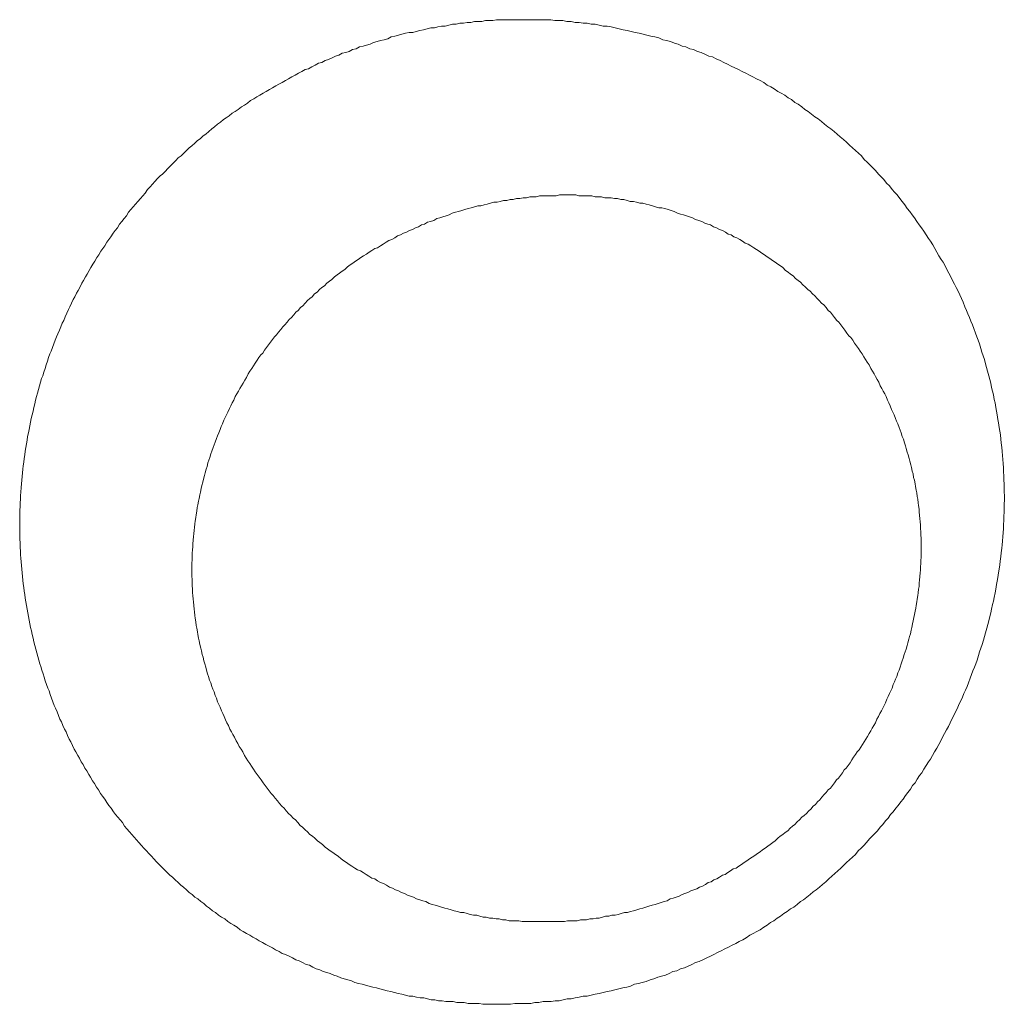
# Model space of a CAD drawing. Header units: millimetres. Extents: x -2274 to 12297, y -16157 to 26321.
# Tile 126 of 256: x -61.06 to -59.98, y -3942.49 to -3941.41. Entities that reach past the tile are written whole.
import ezdxf

# ---------------------------------------------------------------- set-up
doc = ezdxf.new("R2010")
doc.units = ezdxf.units.MM

msp = doc.modelspace()

# ---------------------------------------------------------------- linework, layer by layer
at = {"color": 253, "lineweight": 13}
for points in [[(-60.5456, -3942.491, 0), (-60.5496, -3942.491, 0), (-60.5537, -3942.491, 0), (-60.5578, -3942.49, 0), (-60.5618, -3942.49, 0), (-60.5659, -3942.49, 0), (-60.57, -3942.49, 0), (-60.5741, -3942.489, 0), (-60.5781, -3942.489, 0), (-60.5822, -3942.489, 0), (-60.5863, -3942.488, 0), (-60.5903, -3942.488, 0), (-60.5944, -3942.488, 0), (-60.5985, -3942.487, 0), (-60.6025, -3942.487, 0), (-60.6066, -3942.486, 0), (-60.6106, -3942.486, 0), (-60.6147, -3942.485, 0), (-60.6187, -3942.484, 0), (-60.6228, -3942.484, 0), (-60.6268, -3942.483, 0), (-60.6308, -3942.482, 0), (-60.6348, -3942.482, 0), (-60.6389, -3942.481, 0), (-60.6429, -3942.48, 0), (-60.6469, -3942.479, 0), (-60.6509, -3942.478, 0), (-60.6549, -3942.477, 0), (-60.6589, -3942.476, 0), (-60.6629, -3942.475, 0), (-60.6669, -3942.474, 0), (-60.6708, -3942.473, 0), (-60.6748, -3942.472, 0), (-60.6787, -3942.471, 0), (-60.6827, -3942.47, 0), (-60.6866, -3942.469, 0), (-60.6906, -3942.468, 0), (-60.6945, -3942.467, 0), (-60.6984, -3942.465, 0), (-60.7023, -3942.464, 0), (-60.7062, -3942.463, 0), (-60.7101, -3942.462, 0), (-60.714, -3942.46, 0), (-60.7178, -3942.459, 0), (-60.7217, -3942.457, 0), (-60.7255, -3942.456, 0), (-60.7294, -3942.455, 0), (-60.7332, -3942.453, 0), (-60.737, -3942.452, 0), (-60.7408, -3942.45, 0), (-60.7446, -3942.448, 0), (-60.7483, -3942.447, 0), (-60.7521, -3942.445, 0), (-60.7558, -3942.443, 0), (-60.7596, -3942.442, 0), (-60.7633, -3942.44, 0), (-60.767, -3942.438, 0), (-60.7707, -3942.436, 0), (-60.7744, -3942.435, 0), (-60.778, -3942.433, 0), (-60.7817, -3942.431, 0), (-60.7853, -3942.429, 0), (-60.7889, -3942.427, 0), (-60.7925, -3942.425, 0), (-60.7961, -3942.423, 0), (-60.7997, -3942.421, 0), (-60.8033, -3942.419, 0), (-60.8068, -3942.417, 0), (-60.8103, -3942.415, 0), (-60.8138, -3942.413, 0), (-60.8173, -3942.411, 0), (-60.8208, -3942.409, 0), (-60.8242, -3942.406, 0), (-60.8277, -3942.404, 0), (-60.8311, -3942.402, 0), (-60.8345, -3942.4, 0), (-60.8378, -3942.397, 0), (-60.8412, -3942.395, 0), (-60.8445, -3942.393, 0), (-60.8478, -3942.39, 0), (-60.8511, -3942.388, 0), (-60.8544, -3942.385, 0), (-60.8577, -3942.383, 0), (-60.8609, -3942.38, 0), (-60.8641, -3942.378, 0), (-60.8673, -3942.375, 0), (-60.8705, -3942.373, 0), (-60.8737, -3942.37, 0), (-60.8768, -3942.368, 0), (-60.8799, -3942.365, 0), (-60.883, -3942.362, 0), (-60.8861, -3942.36, 0), (-60.8891, -3942.357, 0), (-60.8921, -3942.354, 0), (-60.8952, -3942.351, 0), (-60.8981, -3942.349, 0), (-60.9011, -3942.346, 0), (-60.904, -3942.343, 0), (-60.907, -3942.34, 0), (-60.9098, -3942.337, 0), (-60.9127, -3942.334, 0), (-60.9156, -3942.331, 0), (-60.9184, -3942.328, 0), (-60.9212, -3942.325, 0), (-60.924, -3942.322, 0), (-60.9267, -3942.319, 0), (-60.9294, -3942.316, 0), (-60.9322, -3942.313, 0), (-60.9348, -3942.31, 0), (-60.9375, -3942.307, 0), (-60.9401, -3942.304, 0), (-60.9427, -3942.301, 0), (-60.9453, -3942.298, 0), (-60.9479, -3942.295, 0), (-60.9504, -3942.291, 0), (-60.9529, -3942.288, 0), (-60.9554, -3942.285, 0), (-60.9579, -3942.282, 0), (-60.9603, -3942.279, 0), (-60.9627, -3942.275, 0), (-60.9651, -3942.272, 0), (-60.9674, -3942.269, 0), (-60.9698, -3942.265, 0), (-60.9721, -3942.262, 0), (-60.9743, -3942.259, 0), (-60.9766, -3942.255, 0), (-60.9788, -3942.252, 0), (-60.981, -3942.248, 0), (-60.9832, -3942.245, 0), (-60.9853, -3942.241, 0), (-60.9874, -3942.238, 0), (-60.9895, -3942.234, 0), (-60.9916, -3942.231, 0), (-60.9936, -3942.227, 0), (-60.9956, -3942.224, 0), (-60.9976, -3942.22, 0), (-60.9995, -3942.217, 0), (-61.0014, -3942.213, 0), (-61.0033, -3942.21, 0), (-61.0052, -3942.206, 0), (-61.007, -3942.202, 0), (-61.0088, -3942.199, 0), (-61.0106, -3942.195, 0), (-61.0124, -3942.191, 0), (-61.0141, -3942.188, 0), (-61.0158, -3942.184, 0), (-61.0174, -3942.18, 0), (-61.0191, -3942.177, 0), (-61.0207, -3942.173, 0), (-61.0223, -3942.169, 0), (-61.0238, -3942.165, 0), (-61.0253, -3942.162, 0), (-61.0268, -3942.158, 0), (-61.0283, -3942.154, 0), (-61.0297, -3942.15, 0), (-61.0311, -3942.146, 0), (-61.0325, -3942.143, 0), (-61.0338, -3942.139, 0), (-61.0352, -3942.135, 0), (-61.0364, -3942.131, 0), (-61.0377, -3942.127, 0), (-61.0389, -3942.123, 0), (-61.0401, -3942.119, 0), (-61.0413, -3942.116, 0), (-61.0424, -3942.112, 0), (-61.0435, -3942.108, 0), (-61.0446, -3942.104, 0), (-61.0457, -3942.1, 0), (-61.0467, -3942.096, 0), (-61.0477, -3942.092, 0), (-61.0486, -3942.088, 0), (-61.0496, -3942.084, 0), (-61.0505, -3942.08, 0), (-61.0513, -3942.076, 0), (-61.0522, -3942.072, 0), (-61.053, -3942.068, 0), (-61.0537, -3942.064, 0), (-61.0545, -3942.06, 0), (-61.0552, -3942.056, 0), (-61.0559, -3942.052, 0), (-61.0566, -3942.048, 0), (-61.0572, -3942.044, 0), (-61.0578, -3942.04, 0), (-61.0583, -3942.036, 0), (-61.0589, -3942.032, 0), (-61.0594, -3942.028, 0), (-61.0599, -3942.024, 0), (-61.0603, -3942.02, 0), (-61.0607, -3942.016, 0), (-61.0611, -3942.012, 0), (-61.0615, -3942.008, 0), (-61.0618, -3942.004, 0), (-61.0621, -3942, 0), (-61.0623, -3941.996, 0), (-61.0626, -3941.992, 0), (-61.0628, -3941.988, 0), (-61.0629, -3941.983, 0), (-61.0631, -3941.979, 0), (-61.0632, -3941.975, 0), (-61.0633, -3941.971, 0), (-61.0633, -3941.967, 0), (-61.0633, -3941.963, 0), (-61.0633, -3941.959, 0), (-61.0633, -3941.955, 0), (-61.0632, -3941.951, 0), (-61.0631, -3941.947, 0), (-61.063, -3941.943, 0), (-61.0628, -3941.939, 0), (-61.0626, -3941.935, 0), (-61.0624, -3941.931, 0), (-61.0621, -3941.927, 0), (-61.0618, -3941.922, 0), (-61.0615, -3941.918, 0), (-61.0611, -3941.914, 0), (-61.0608, -3941.91, 0), (-61.0604, -3941.906, 0), (-61.0599, -3941.902, 0), (-61.0594, -3941.898, 0), (-61.0589, -3941.894, 0), (-61.0584, -3941.89, 0), (-61.0578, -3941.886, 0), (-61.0572, -3941.882, 0), (-61.0566, -3941.878, 0), (-61.056, -3941.874, 0), (-61.0553, -3941.87, 0), (-61.0546, -3941.866, 0), (-61.0538, -3941.862, 0), (-61.0531, -3941.858, 0), (-61.0523, -3941.854, 0), (-61.0514, -3941.85, 0), (-61.0506, -3941.846, 0), (-61.0497, -3941.842, 0), (-61.0487, -3941.838, 0), (-61.0478, -3941.834, 0), (-61.0468, -3941.83, 0), (-61.0458, -3941.826, 0), (-61.0448, -3941.822, 0), (-61.0437, -3941.818, 0), (-61.0426, -3941.814, 0), (-61.0415, -3941.81, 0), (-61.0404, -3941.806, 0), (-61.0392, -3941.802, 0), (-61.038, -3941.799, 0), (-61.0367, -3941.795, 0), (-61.0355, -3941.791, 0), (-61.0342, -3941.787, 0), (-61.0329, -3941.783, 0), (-61.0315, -3941.779, 0), (-61.0301, -3941.775, 0), (-61.0287, -3941.772, 0), (-61.0273, -3941.768, 0), (-61.0259, -3941.764, 0), (-61.0244, -3941.76, 0), (-61.0229, -3941.756, 0), (-61.0213, -3941.753, 0), (-61.0197, -3941.749, 0), (-61.0182, -3941.745, 0), (-61.0165, -3941.741, 0), (-61.0149, -3941.738, 0), (-61.0132, -3941.734, 0), (-61.0115, -3941.73, 0), (-61.0098, -3941.726, 0), (-61.008, -3941.723, 0), (-61.0062, -3941.719, 0), (-61.0044, -3941.715, 0), (-61.0026, -3941.712, 0), (-61.0007, -3941.708, 0), (-60.9989, -3941.705, 0), (-60.9969, -3941.701, 0), (-60.995, -3941.697, 0), (-60.993, -3941.694, 0), (-60.991, -3941.69, 0), (-60.989, -3941.687, 0), (-60.987, -3941.683, 0), (-60.9849, -3941.68, 0), (-60.9828, -3941.676, 0), (-60.9807, -3941.673, 0), (-60.9786, -3941.669, 0), (-60.9764, -3941.666, 0), (-60.9742, -3941.662, 0), (-60.972, -3941.659, 0), (-60.9697, -3941.656, 0), (-60.9675, -3941.652, 0), (-60.9652, -3941.649, 0), (-60.9629, -3941.646, 0), (-60.9605, -3941.642, 0), (-60.9582, -3941.639, 0), (-60.9558, -3941.636, 0), (-60.9534, -3941.632, 0), (-60.9509, -3941.629, 0), (-60.9485, -3941.626, 0), (-60.946, -3941.623, 0), (-60.9435, -3941.619, 0), (-60.941, -3941.616, 0), (-60.9384, -3941.613, 0), (-60.9358, -3941.61, 0), (-60.9332, -3941.607, 0), (-60.9306, -3941.604, 0), (-60.928, -3941.601, 0), (-60.9253, -3941.598, 0), (-60.9226, -3941.594, 0), (-60.9199, -3941.591, 0), (-60.9172, -3941.588, 0), (-60.9145, -3941.585, 0), (-60.9117, -3941.582, 0), (-60.9089, -3941.579, 0), (-60.9061, -3941.577, 0), (-60.9033, -3941.574, 0), (-60.9004, -3941.571, 0), (-60.8975, -3941.568, 0), (-60.8946, -3941.565, 0), (-60.8917, -3941.562, 0), (-60.8888, -3941.559, 0), (-60.8858, -3941.557, 0), (-60.8829, -3941.554, 0), (-60.8799, -3941.551, 0), (-60.8769, -3941.548, 0), (-60.8738, -3941.546, 0), (-60.8708, -3941.543, 0), (-60.8677, -3941.54, 0), (-60.8646, -3941.538, 0), (-60.8615, -3941.535, 0), (-60.8584, -3941.533, 0), (-60.8552, -3941.53, 0), (-60.8521, -3941.527, 0), (-60.8489, -3941.525, 0), (-60.8457, -3941.522, 0), (-60.8425, -3941.52, 0), (-60.8392, -3941.517, 0), (-60.836, -3941.515, 0), (-60.8327, -3941.513, 0), (-60.8294, -3941.51, 0), (-60.8261, -3941.508, 0), (-60.8228, -3941.506, 0), (-60.8194, -3941.503, 0), (-60.8161, -3941.501, 0), (-60.8127, -3941.499, 0), (-60.8093, -3941.496, 0), (-60.8059, -3941.494, 0), (-60.8025, -3941.492, 0), (-60.799, -3941.49, 0), (-60.7956, -3941.488, 0), (-60.7921, -3941.486, 0), (-60.7886, -3941.484, 0), (-60.7851, -3941.482, 0), (-60.7816, -3941.48, 0), (-60.7781, -3941.478, 0), (-60.7745, -3941.476, 0), (-60.771, -3941.474, 0), (-60.7674, -3941.472, 0), (-60.7638, -3941.47, 0), (-60.7602, -3941.468, 0), (-60.7566, -3941.466, 0), (-60.753, -3941.464, 0), (-60.7493, -3941.462, 0), (-60.7457, -3941.461, 0), (-60.742, -3941.459, 0), (-60.7383, -3941.457, 0), (-60.7346, -3941.455, 0), (-60.7309, -3941.454, 0), (-60.7272, -3941.452, 0), (-60.7235, -3941.451, 0), (-60.7197, -3941.449, 0), (-60.716, -3941.447, 0), (-60.7122, -3941.446, 0), (-60.7084, -3941.444, 0), (-60.7046, -3941.443, 0), (-60.7008, -3941.442, 0), (-60.697, -3941.44, 0), (-60.6932, -3941.439, 0), (-60.6894, -3941.437, 0), (-60.6855, -3941.436, 0), (-60.6817, -3941.435, 0), (-60.6778, -3941.434, 0), (-60.674, -3941.432, 0), (-60.6701, -3941.431, 0), (-60.6662, -3941.43, 0), (-60.6623, -3941.429, 0), (-60.6584, -3941.428, 0), (-60.6545, -3941.426, 0), (-60.6506, -3941.425, 0), (-60.6467, -3941.424, 0), (-60.6428, -3941.423, 0), (-60.6388, -3941.422, 0), (-60.6349, -3941.421, 0), (-60.6309, -3941.421, 0), (-60.627, -3941.42, 0), (-60.623, -3941.419, 0), (-60.619, -3941.418, 0), (-60.6151, -3941.417, 0), (-60.6111, -3941.416, 0), (-60.6071, -3941.416, 0), (-60.6031, -3941.415, 0), (-60.5991, -3941.414, 0), (-60.5951, -3941.414, 0), (-60.5911, -3941.413, 0), (-60.5871, -3941.412, 0), (-60.5831, -3941.412, 0), (-60.579, -3941.411, 0), (-60.575, -3941.411, 0), (-60.571, -3941.41, 0), (-60.567, -3941.41, 0), (-60.5629, -3941.409, 0), (-60.5589, -3941.409, 0), (-60.5548, -3941.409, 0), (-60.5508, -3941.408, 0), (-60.5468, -3941.408, 0), (-60.5427, -3941.408, 0), (-60.5387, -3941.407, 0), (-60.5346, -3941.407, 0), (-60.5306, -3941.407, 0), (-60.5265, -3941.407, 0), (-60.5224, -3941.407, 0), (-60.5184, -3941.407, 0), (-60.5143, -3941.407, 0), (-60.5103, -3941.407, 0)], [(-60.5103, -3941.407, 0), (-60.5058, -3941.407, 0), (-60.5013, -3941.407, 0), (-60.4969, -3941.407, 0), (-60.4924, -3941.407, 0), (-60.4879, -3941.407, 0), (-60.4835, -3941.407, 0), (-60.479, -3941.407, 0), (-60.4746, -3941.408, 0), (-60.4701, -3941.408, 0), (-60.4656, -3941.408, 0), (-60.4612, -3941.409, 0), (-60.4567, -3941.409, 0), (-60.4523, -3941.41, 0), (-60.4478, -3941.41, 0), (-60.4434, -3941.411, 0), (-60.439, -3941.411, 0), (-60.4345, -3941.412, 0), (-60.4301, -3941.412, 0), (-60.4257, -3941.413, 0), (-60.4213, -3941.414, 0), (-60.4169, -3941.414, 0), (-60.4124, -3941.415, 0), (-60.408, -3941.416, 0), (-60.4036, -3941.417, 0), (-60.3993, -3941.418, 0), (-60.3949, -3941.419, 0), (-60.3905, -3941.42, 0), (-60.3861, -3941.421, 0), (-60.3818, -3941.422, 0), (-60.3774, -3941.423, 0), (-60.3731, -3941.424, 0), (-60.3688, -3941.425, 0), (-60.3644, -3941.426, 0), (-60.3601, -3941.427, 0), (-60.3558, -3941.429, 0), (-60.3515, -3941.43, 0), (-60.3473, -3941.431, 0), (-60.343, -3941.433, 0), (-60.3387, -3941.434, 0), (-60.3345, -3941.436, 0), (-60.3303, -3941.437, 0), (-60.326, -3941.439, 0), (-60.3218, -3941.44, 0), (-60.3176, -3941.442, 0), (-60.3134, -3941.443, 0), (-60.3093, -3941.445, 0), (-60.3051, -3941.447, 0), (-60.301, -3941.448, 0), (-60.2969, -3941.45, 0), (-60.2927, -3941.452, 0), (-60.2886, -3941.454, 0), (-60.2846, -3941.456, 0), (-60.2805, -3941.458, 0), (-60.2765, -3941.46, 0), (-60.2724, -3941.462, 0), (-60.2684, -3941.464, 0), (-60.2644, -3941.466, 0), (-60.2604, -3941.468, 0), (-60.2565, -3941.47, 0), (-60.2525, -3941.472, 0), (-60.2486, -3941.474, 0), (-60.2447, -3941.476, 0), (-60.2408, -3941.479, 0), (-60.2369, -3941.481, 0), (-60.233, -3941.483, 0), (-60.2292, -3941.486, 0), (-60.2254, -3941.488, 0), (-60.2216, -3941.49, 0), (-60.2178, -3941.493, 0), (-60.2141, -3941.495, 0), (-60.2103, -3941.498, 0), (-60.2066, -3941.5, 0), (-60.2029, -3941.503, 0), (-60.1993, -3941.506, 0), (-60.1956, -3941.508, 0), (-60.192, -3941.511, 0), (-60.1884, -3941.514, 0), (-60.1848, -3941.516, 0), (-60.1812, -3941.519, 0), (-60.1777, -3941.522, 0), (-60.1742, -3941.525, 0), (-60.1707, -3941.527, 0), (-60.1672, -3941.53, 0), (-60.1638, -3941.533, 0), (-60.1604, -3941.536, 0), (-60.157, -3941.539, 0), (-60.1536, -3941.542, 0), (-60.1503, -3941.545, 0), (-60.147, -3941.548, 0), (-60.1437, -3941.551, 0), (-60.1404, -3941.554, 0), (-60.1372, -3941.557, 0), (-60.134, -3941.561, 0), (-60.1308, -3941.564, 0), (-60.1277, -3941.567, 0), (-60.1246, -3941.57, 0), (-60.1215, -3941.573, 0), (-60.1184, -3941.577, 0), (-60.1154, -3941.58, 0), (-60.1124, -3941.583, 0), (-60.1094, -3941.587, 0), (-60.1064, -3941.59, 0), (-60.1035, -3941.594, 0), (-60.1006, -3941.597, 0), (-60.0978, -3941.6, 0), (-60.095, -3941.604, 0), (-60.0922, -3941.607, 0), (-60.0894, -3941.611, 0), (-60.0867, -3941.615, 0), (-60.084, -3941.618, 0), (-60.0813, -3941.622, 0), (-60.0787, -3941.625, 0), (-60.0761, -3941.629, 0), (-60.0735, -3941.633, 0), (-60.0709, -3941.636, 0), (-60.0684, -3941.64, 0), (-60.066, -3941.644, 0), (-60.0635, -3941.648, 0), (-60.0611, -3941.651, 0), (-60.0587, -3941.655, 0), (-60.0564, -3941.659, 0), (-60.0541, -3941.663, 0), (-60.0518, -3941.667, 0), (-60.0495, -3941.671, 0), (-60.0473, -3941.674, 0), (-60.0451, -3941.678, 0), (-60.043, -3941.682, 0), (-60.0409, -3941.686, 0), (-60.0388, -3941.69, 0), (-60.0368, -3941.694, 0), (-60.0348, -3941.698, 0), (-60.0328, -3941.702, 0), (-60.0308, -3941.706, 0), (-60.0289, -3941.71, 0), (-60.0271, -3941.714, 0), (-60.0252, -3941.718, 0), (-60.0234, -3941.723, 0), (-60.0217, -3941.727, 0), (-60.0199, -3941.731, 0), (-60.0182, -3941.735, 0), (-60.0166, -3941.739, 0), (-60.0149, -3941.743, 0), (-60.0134, -3941.747, 0), (-60.0118, -3941.752, 0), (-60.0103, -3941.756, 0), (-60.0088, -3941.76, 0), (-60.0074, -3941.764, 0), (-60.0059, -3941.769, 0), (-60.0046, -3941.773, 0), (-60.0032, -3941.777, 0), (-60.0019, -3941.781, 0), (-60.0007, -3941.786, 0), (-59.9995, -3941.79, 0), (-59.9983, -3941.794, 0), (-59.9971, -3941.799, 0), (-59.996, -3941.803, 0), (-59.9949, -3941.807, 0), (-59.9939, -3941.812, 0), (-59.9929, -3941.816, 0), (-59.9919, -3941.82, 0), (-59.991, -3941.825, 0), (-59.9901, -3941.829, 0), (-59.9893, -3941.834, 0), (-59.9885, -3941.838, 0), (-59.9877, -3941.842, 0), (-59.9869, -3941.847, 0), (-59.9862, -3941.851, 0), (-59.9856, -3941.856, 0), (-59.9849, -3941.86, 0), (-59.9843, -3941.864, 0), (-59.9838, -3941.869, 0), (-59.9833, -3941.873, 0), (-59.9828, -3941.878, 0), (-59.9824, -3941.882, 0), (-59.9819, -3941.887, 0), (-59.9816, -3941.891, 0), (-59.9812, -3941.896, 0), (-59.981, -3941.9, 0), (-59.9807, -3941.905, 0), (-59.9805, -3941.909, 0), (-59.9803, -3941.914, 0), (-59.9801, -3941.918, 0), (-59.98, -3941.922, 0), (-59.98, -3941.927, 0), (-59.9799, -3941.931, 0), (-59.9799, -3941.936, 0), (-59.98, -3941.94, 0), (-59.98, -3941.945, 0), (-59.9802, -3941.949, 0), (-59.9803, -3941.954, 0), (-59.9805, -3941.958, 0), (-59.9807, -3941.963, 0), (-59.981, -3941.967, 0), (-59.9813, -3941.972, 0), (-59.9816, -3941.976, 0), (-59.982, -3941.981, 0), (-59.9824, -3941.985, 0), (-59.9828, -3941.989, 0), (-59.9833, -3941.994, 0), (-59.9838, -3941.998, 0), (-59.9844, -3942.003, 0), (-59.985, -3942.007, 0), (-59.9856, -3942.012, 0), (-59.9863, -3942.016, 0), (-59.987, -3942.021, 0), (-59.9877, -3942.025, 0), (-59.9885, -3942.029, 0), (-59.9893, -3942.034, 0), (-59.9901, -3942.038, 0), (-59.991, -3942.043, 0), (-59.9919, -3942.047, 0), (-59.9929, -3942.051, 0), (-59.9939, -3942.056, 0), (-59.9949, -3942.06, 0), (-59.996, -3942.064, 0), (-59.9971, -3942.069, 0), (-59.9982, -3942.073, 0), (-59.9993, -3942.077, 0), (-60.0005, -3942.082, 0), (-60.0018, -3942.086, 0), (-60.003, -3942.09, 0), (-60.0043, -3942.095, 0), (-60.0057, -3942.099, 0), (-60.0071, -3942.103, 0), (-60.0085, -3942.107, 0), (-60.0099, -3942.112, 0), (-60.0114, -3942.116, 0), (-60.0129, -3942.12, 0), (-60.0144, -3942.124, 0), (-60.016, -3942.128, 0), (-60.0176, -3942.132, 0), (-60.0192, -3942.137, 0), (-60.0209, -3942.141, 0), (-60.0226, -3942.145, 0), (-60.0244, -3942.149, 0), (-60.0261, -3942.153, 0), (-60.0279, -3942.157, 0), (-60.0298, -3942.161, 0), (-60.0316, -3942.165, 0), (-60.0336, -3942.169, 0), (-60.0355, -3942.173, 0), (-60.0375, -3942.177, 0), (-60.0395, -3942.181, 0), (-60.0415, -3942.185, 0), (-60.0435, -3942.189, 0), (-60.0456, -3942.193, 0), (-60.0478, -3942.197, 0), (-60.0499, -3942.201, 0), (-60.0521, -3942.205, 0), (-60.0543, -3942.209, 0), (-60.0566, -3942.213, 0), (-60.0589, -3942.217, 0), (-60.0612, -3942.221, 0), (-60.0635, -3942.224, 0), (-60.0659, -3942.228, 0), (-60.0683, -3942.232, 0), (-60.0707, -3942.236, 0), (-60.0732, -3942.239, 0), (-60.0757, -3942.243, 0), (-60.0782, -3942.247, 0), (-60.0808, -3942.25, 0), (-60.0833, -3942.254, 0), (-60.086, -3942.258, 0), (-60.0886, -3942.261, 0), (-60.0912, -3942.265, 0), (-60.0939, -3942.268, 0), (-60.0967, -3942.272, 0), (-60.0994, -3942.275, 0), (-60.1022, -3942.279, 0), (-60.105, -3942.282, 0), (-60.1078, -3942.286, 0), (-60.1107, -3942.289, 0), (-60.1136, -3942.293, 0), (-60.1165, -3942.296, 0), (-60.1194, -3942.3, 0), (-60.1224, -3942.303, 0), (-60.1253, -3942.306, 0), (-60.1284, -3942.309, 0), (-60.1314, -3942.313, 0), (-60.1345, -3942.316, 0), (-60.1375, -3942.319, 0), (-60.1407, -3942.322, 0), (-60.1438, -3942.326, 0), (-60.147, -3942.329, 0), (-60.1502, -3942.332, 0), (-60.1534, -3942.335, 0), (-60.1566, -3942.338, 0), (-60.1599, -3942.341, 0), (-60.1631, -3942.344, 0), (-60.1664, -3942.347, 0), (-60.1698, -3942.35, 0), (-60.1731, -3942.353, 0), (-60.1765, -3942.356, 0), (-60.1799, -3942.359, 0), (-60.1833, -3942.362, 0), (-60.1868, -3942.365, 0), (-60.1902, -3942.367, 0), (-60.1937, -3942.37, 0), (-60.1972, -3942.373, 0), (-60.2008, -3942.376, 0), (-60.2043, -3942.378, 0), (-60.2079, -3942.381, 0), (-60.2115, -3942.384, 0), (-60.2151, -3942.386, 0), (-60.2187, -3942.389, 0), (-60.2224, -3942.391, 0), (-60.2261, -3942.394, 0), (-60.2297, -3942.396, 0), (-60.2335, -3942.399, 0), (-60.2372, -3942.401, 0), (-60.2409, -3942.404, 0), (-60.2447, -3942.406, 0), (-60.2485, -3942.409, 0), (-60.2523, -3942.411, 0), (-60.2561, -3942.413, 0), (-60.26, -3942.415, 0), (-60.2638, -3942.418, 0), (-60.2677, -3942.42, 0), (-60.2716, -3942.422, 0), (-60.2755, -3942.424, 0), (-60.2795, -3942.426, 0), (-60.2834, -3942.428, 0), (-60.2874, -3942.43, 0), (-60.2914, -3942.432, 0), (-60.2954, -3942.434, 0), (-60.2994, -3942.436, 0), (-60.3034, -3942.438, 0), (-60.3074, -3942.44, 0), (-60.3115, -3942.442, 0), (-60.3156, -3942.444, 0), (-60.3197, -3942.445, 0), (-60.3238, -3942.447, 0), (-60.3279, -3942.449, 0), (-60.332, -3942.451, 0), (-60.3362, -3942.452, 0), (-60.3403, -3942.454, 0), (-60.3445, -3942.455, 0), (-60.3487, -3942.457, 0), (-60.3528, -3942.459, 0), (-60.3571, -3942.46, 0), (-60.3613, -3942.461, 0), (-60.3655, -3942.463, 0), (-60.3697, -3942.464, 0), (-60.374, -3942.466, 0), (-60.3783, -3942.467, 0), (-60.3825, -3942.468, 0), (-60.3868, -3942.469, 0), (-60.3911, -3942.471, 0), (-60.3954, -3942.472, 0), (-60.3997, -3942.473, 0), (-60.404, -3942.474, 0), (-60.4084, -3942.475, 0), (-60.4127, -3942.476, 0), (-60.417, -3942.477, 0), (-60.4214, -3942.478, 0), (-60.4258, -3942.479, 0), (-60.4301, -3942.48, 0), (-60.4345, -3942.481, 0), (-60.4389, -3942.482, 0), (-60.4433, -3942.482, 0), (-60.4477, -3942.483, 0), (-60.4521, -3942.484, 0), (-60.4565, -3942.485, 0), (-60.4609, -3942.485, 0), (-60.4653, -3942.486, 0), (-60.4698, -3942.487, 0), (-60.4742, -3942.487, 0), (-60.4786, -3942.488, 0), (-60.4831, -3942.488, 0), (-60.4875, -3942.488, 0), (-60.492, -3942.489, 0), (-60.4964, -3942.489, 0), (-60.5009, -3942.49, 0), (-60.5053, -3942.49, 0), (-60.5098, -3942.49, 0), (-60.5143, -3942.49, 0), (-60.5187, -3942.49, 0), (-60.5232, -3942.491, 0), (-60.5277, -3942.491, 0), (-60.5321, -3942.491, 0), (-60.5366, -3942.491, 0), (-60.5411, -3942.491, 0), (-60.5456, -3942.491, 0)], [(-60.4622, -3941.6, 0), (-60.4658, -3941.6, 0), (-60.4695, -3941.6, 0), (-60.4731, -3941.601, 0), (-60.4767, -3941.601, 0), (-60.4804, -3941.601, 0), (-60.484, -3941.601, 0), (-60.4876, -3941.601, 0), (-60.4913, -3941.601, 0), (-60.4949, -3941.602, 0), (-60.4985, -3941.602, 0), (-60.5021, -3941.602, 0), (-60.5058, -3941.603, 0), (-60.5094, -3941.603, 0), (-60.513, -3941.604, 0), (-60.5166, -3941.604, 0), (-60.5202, -3941.605, 0), (-60.5238, -3941.605, 0), (-60.5274, -3941.606, 0), (-60.5309, -3941.606, 0), (-60.5345, -3941.607, 0), (-60.5381, -3941.608, 0), (-60.5417, -3941.608, 0), (-60.5452, -3941.609, 0), (-60.5488, -3941.61, 0), (-60.5523, -3941.611, 0), (-60.5558, -3941.612, 0), (-60.5594, -3941.612, 0), (-60.5629, -3941.613, 0), (-60.5664, -3941.614, 0), (-60.5699, -3941.615, 0), (-60.5734, -3941.616, 0), (-60.5769, -3941.617, 0), (-60.5804, -3941.618, 0), (-60.5838, -3941.619, 0), (-60.5873, -3941.62, 0), (-60.5907, -3941.622, 0), (-60.5942, -3941.623, 0), (-60.5976, -3941.624, 0), (-60.601, -3941.625, 0), (-60.6044, -3941.626, 0), (-60.6078, -3941.628, 0), (-60.6112, -3941.629, 0), (-60.6145, -3941.63, 0), (-60.6179, -3941.632, 0), (-60.6212, -3941.633, 0), (-60.6246, -3941.635, 0), (-60.6279, -3941.636, 0), (-60.6312, -3941.638, 0), (-60.6345, -3941.639, 0), (-60.6377, -3941.641, 0), (-60.641, -3941.642, 0), (-60.6443, -3941.644, 0), (-60.6475, -3941.645, 0), (-60.6507, -3941.647, 0), (-60.6539, -3941.649, 0), (-60.6571, -3941.65, 0), (-60.6602, -3941.652, 0), (-60.6634, -3941.654, 0), (-60.6665, -3941.656, 0), (-60.6696, -3941.658, 0), (-60.6727, -3941.659, 0), (-60.6758, -3941.661, 0), (-60.6789, -3941.663, 0), (-60.6819, -3941.665, 0), (-60.685, -3941.667, 0), (-60.688, -3941.669, 0), (-60.691, -3941.671, 0), (-60.6939, -3941.673, 0), (-60.6969, -3941.675, 0), (-60.6998, -3941.677, 0), (-60.7028, -3941.679, 0), (-60.7057, -3941.682, 0), (-60.7085, -3941.684, 0), (-60.7114, -3941.686, 0), (-60.7142, -3941.688, 0), (-60.7171, -3941.69, 0), (-60.7199, -3941.693, 0), (-60.7226, -3941.695, 0), (-60.7254, -3941.697, 0), (-60.7281, -3941.7, 0), (-60.7309, -3941.702, 0), (-60.7336, -3941.704, 0), (-60.7362, -3941.707, 0), (-60.7389, -3941.709, 0), (-60.7415, -3941.712, 0), (-60.7441, -3941.714, 0), (-60.7467, -3941.716, 0), (-60.7493, -3941.719, 0), (-60.7519, -3941.722, 0), (-60.7544, -3941.724, 0), (-60.7569, -3941.727, 0), (-60.7594, -3941.729, 0), (-60.7618, -3941.732, 0), (-60.7643, -3941.735, 0), (-60.7667, -3941.737, 0), (-60.7691, -3941.74, 0), (-60.7715, -3941.743, 0), (-60.7738, -3941.745, 0), (-60.7761, -3941.748, 0), (-60.7784, -3941.751, 0), (-60.7807, -3941.754, 0), (-60.7829, -3941.756, 0), (-60.7852, -3941.759, 0), (-60.7874, -3941.762, 0), (-60.7896, -3941.765, 0), (-60.7917, -3941.768, 0), (-60.7938, -3941.771, 0), (-60.7959, -3941.774, 0), (-60.798, -3941.776, 0), (-60.8001, -3941.779, 0), (-60.8021, -3941.782, 0), (-60.8041, -3941.785, 0), (-60.8061, -3941.788, 0), (-60.808, -3941.791, 0), (-60.81, -3941.794, 0), (-60.8119, -3941.797, 0), (-60.8138, -3941.801, 0), (-60.8156, -3941.804, 0), (-60.8174, -3941.807, 0), (-60.8192, -3941.81, 0), (-60.821, -3941.813, 0), (-60.8227, -3941.816, 0), (-60.8244, -3941.819, 0), (-60.8261, -3941.822, 0), (-60.8278, -3941.826, 0), (-60.8294, -3941.829, 0), (-60.831, -3941.832, 0), (-60.8326, -3941.835, 0), (-60.8342, -3941.839, 0), (-60.8357, -3941.842, 0), (-60.8372, -3941.845, 0), (-60.8387, -3941.848, 0), (-60.8401, -3941.852, 0), (-60.8415, -3941.855, 0), (-60.8429, -3941.858, 0), (-60.8442, -3941.862, 0), (-60.8456, -3941.865, 0), (-60.8469, -3941.868, 0), (-60.8481, -3941.872, 0), (-60.8494, -3941.875, 0), (-60.8506, -3941.878, 0), (-60.8518, -3941.882, 0), (-60.8529, -3941.885, 0), (-60.854, -3941.889, 0), (-60.8551, -3941.892, 0), (-60.8562, -3941.895, 0), (-60.8572, -3941.899, 0), (-60.8582, -3941.902, 0), (-60.8592, -3941.906, 0), (-60.8601, -3941.909, 0), (-60.8611, -3941.913, 0), (-60.8619, -3941.916, 0), (-60.8628, -3941.92, 0), (-60.8636, -3941.923, 0), (-60.8644, -3941.927, 0), (-60.8652, -3941.93, 0), (-60.8659, -3941.934, 0), (-60.8666, -3941.937, 0), (-60.8673, -3941.941, 0), (-60.8679, -3941.944, 0), (-60.8685, -3941.948, 0), (-60.8691, -3941.952, 0), (-60.8696, -3941.955, 0), (-60.8701, -3941.959, 0), (-60.8706, -3941.962, 0), (-60.871, -3941.966, 0), (-60.8715, -3941.969, 0), (-60.8718, -3941.973, 0), (-60.8722, -3941.976, 0), (-60.8725, -3941.98, 0), (-60.8728, -3941.984, 0), (-60.873, -3941.987, 0), (-60.8733, -3941.991, 0), (-60.8734, -3941.994, 0), (-60.8736, -3941.998, 0), (-60.8737, -3942.002, 0), (-60.8738, -3942.005, 0), (-60.8739, -3942.009, 0), (-60.8739, -3942.012, 0), (-60.8739, -3942.016, 0), (-60.8738, -3942.02, 0), (-60.8737, -3942.023, 0), (-60.8736, -3942.027, 0), (-60.8735, -3942.03, 0), (-60.8733, -3942.034, 0), (-60.8731, -3942.038, 0), (-60.8728, -3942.041, 0), (-60.8726, -3942.045, 0), (-60.8722, -3942.048, 0), (-60.8719, -3942.052, 0), (-60.8715, -3942.056, 0), (-60.8711, -3942.059, 0), (-60.8706, -3942.063, 0), (-60.8702, -3942.066, 0), (-60.8696, -3942.07, 0), (-60.8691, -3942.074, 0), (-60.8685, -3942.077, 0), (-60.8678, -3942.081, 0), (-60.8672, -3942.084, 0), (-60.8665, -3942.088, 0), (-60.8658, -3942.091, 0), (-60.865, -3942.095, 0), (-60.8642, -3942.099, 0), (-60.8634, -3942.102, 0), (-60.8625, -3942.106, 0), (-60.8616, -3942.109, 0), (-60.8607, -3942.113, 0), (-60.8597, -3942.116, 0), (-60.8587, -3942.12, 0), (-60.8577, -3942.123, 0), (-60.8566, -3942.127, 0), (-60.8555, -3942.13, 0), (-60.8544, -3942.134, 0), (-60.8532, -3942.137, 0), (-60.852, -3942.141, 0), (-60.8508, -3942.144, 0), (-60.8495, -3942.147, 0), (-60.8483, -3942.151, 0), (-60.8469, -3942.154, 0), (-60.8456, -3942.158, 0), (-60.8442, -3942.161, 0), (-60.8428, -3942.164, 0), (-60.8413, -3942.168, 0), (-60.8399, -3942.171, 0), (-60.8384, -3942.174, 0), (-60.8368, -3942.178, 0), (-60.8353, -3942.181, 0), (-60.8337, -3942.184, 0), (-60.832, -3942.188, 0), (-60.8304, -3942.191, 0), (-60.8287, -3942.194, 0), (-60.827, -3942.197, 0), (-60.8252, -3942.201, 0), (-60.8235, -3942.204, 0), (-60.8217, -3942.207, 0), (-60.8198, -3942.21, 0), (-60.818, -3942.213, 0), (-60.8161, -3942.217, 0), (-60.8142, -3942.22, 0), (-60.8122, -3942.223, 0), (-60.8102, -3942.226, 0), (-60.8082, -3942.229, 0), (-60.8062, -3942.232, 0), (-60.8041, -3942.235, 0), (-60.8021, -3942.238, 0), (-60.7999, -3942.241, 0), (-60.7978, -3942.244, 0), (-60.7956, -3942.247, 0), (-60.7934, -3942.25, 0), (-60.7912, -3942.253, 0), (-60.789, -3942.256, 0), (-60.7867, -3942.259, 0), (-60.7844, -3942.261, 0), (-60.7821, -3942.264, 0), (-60.7797, -3942.267, 0), (-60.7773, -3942.27, 0), (-60.7749, -3942.273, 0), (-60.7725, -3942.275, 0), (-60.77, -3942.278, 0), (-60.7675, -3942.281, 0), (-60.765, -3942.283, 0), (-60.7625, -3942.286, 0), (-60.7599, -3942.288, 0), (-60.7574, -3942.291, 0), (-60.7547, -3942.294, 0), (-60.7521, -3942.296, 0), (-60.7494, -3942.299, 0), (-60.7468, -3942.301, 0), (-60.7441, -3942.304, 0), (-60.7413, -3942.306, 0), (-60.7386, -3942.308, 0), (-60.7358, -3942.311, 0), (-60.733, -3942.313, 0), (-60.7302, -3942.315, 0), (-60.7273, -3942.318, 0), (-60.7245, -3942.32, 0), (-60.7216, -3942.322, 0), (-60.7187, -3942.324, 0), (-60.7157, -3942.326, 0), (-60.7128, -3942.328, 0), (-60.7098, -3942.331, 0), (-60.7068, -3942.333, 0), (-60.7038, -3942.335, 0), (-60.7008, -3942.337, 0), (-60.6978, -3942.339, 0), (-60.6947, -3942.341, 0), (-60.6916, -3942.343, 0), (-60.6885, -3942.344, 0), (-60.6854, -3942.346, 0), (-60.6822, -3942.348, 0), (-60.6791, -3942.35, 0), (-60.6759, -3942.352, 0), (-60.6727, -3942.353, 0), (-60.6695, -3942.355, 0), (-60.6663, -3942.357, 0), (-60.6631, -3942.358, 0), (-60.6598, -3942.36, 0), (-60.6566, -3942.362, 0), (-60.6533, -3942.363, 0), (-60.65, -3942.365, 0), (-60.6467, -3942.366, 0), (-60.6434, -3942.368, 0), (-60.64, -3942.369, 0), (-60.6367, -3942.371, 0), (-60.6333, -3942.372, 0), (-60.63, -3942.373, 0), (-60.6266, -3942.375, 0), (-60.6232, -3942.376, 0), (-60.6198, -3942.377, 0), (-60.6164, -3942.378, 0), (-60.6129, -3942.38, 0), (-60.6095, -3942.381, 0), (-60.6061, -3942.382, 0), (-60.6026, -3942.383, 0), (-60.5991, -3942.384, 0), (-60.5957, -3942.385, 0), (-60.5922, -3942.386, 0), (-60.5887, -3942.387, 0), (-60.5852, -3942.388, 0), (-60.5817, -3942.389, 0), (-60.5782, -3942.39, 0), (-60.5747, -3942.39, 0), (-60.5711, -3942.391, 0), (-60.5676, -3942.392, 0), (-60.5641, -3942.393, 0), (-60.5605, -3942.393, 0), (-60.557, -3942.394, 0), (-60.5534, -3942.395, 0), (-60.5499, -3942.395, 0), (-60.5463, -3942.396, 0), (-60.5427, -3942.396, 0), (-60.5392, -3942.397, 0), (-60.5356, -3942.397, 0), (-60.532, -3942.398, 0), (-60.5284, -3942.398, 0), (-60.5248, -3942.399, 0), (-60.5213, -3942.399, 0), (-60.5177, -3942.399, 0), (-60.5141, -3942.399, 0), (-60.5105, -3942.4, 0), (-60.5069, -3942.4, 0), (-60.5033, -3942.4, 0), (-60.4997, -3942.4, 0), (-60.4961, -3942.4, 0), (-60.4925, -3942.4, 0), (-60.4889, -3942.4, 0), (-60.4853, -3942.4, 0), (-60.4817, -3942.4, 0), (-60.4781, -3942.4, 0), (-60.4745, -3942.4, 0), (-60.4709, -3942.4, 0)], [(-60.4709, -3942.4, 0), (-60.4674, -3942.4, 0), (-60.4639, -3942.4, 0), (-60.4604, -3942.399, 0), (-60.4569, -3942.399, 0), (-60.4534, -3942.399, 0), (-60.4499, -3942.399, 0), (-60.4464, -3942.398, 0), (-60.4429, -3942.398, 0), (-60.4395, -3942.398, 0), (-60.436, -3942.397, 0), (-60.4325, -3942.397, 0), (-60.429, -3942.396, 0), (-60.4256, -3942.396, 0), (-60.4221, -3942.395, 0), (-60.4186, -3942.394, 0), (-60.4152, -3942.394, 0), (-60.4117, -3942.393, 0), (-60.4083, -3942.393, 0), (-60.4049, -3942.392, 0), (-60.4014, -3942.391, 0), (-60.398, -3942.39, 0), (-60.3946, -3942.39, 0), (-60.3912, -3942.389, 0), (-60.3878, -3942.388, 0), (-60.3844, -3942.387, 0), (-60.381, -3942.386, 0), (-60.3776, -3942.385, 0), (-60.3743, -3942.384, 0), (-60.3709, -3942.383, 0), (-60.3675, -3942.382, 0), (-60.3642, -3942.381, 0), (-60.3609, -3942.38, 0), (-60.3575, -3942.379, 0), (-60.3542, -3942.378, 0), (-60.3509, -3942.377, 0), (-60.3476, -3942.375, 0), (-60.3443, -3942.374, 0), (-60.341, -3942.373, 0), (-60.3378, -3942.372, 0), (-60.3345, -3942.37, 0), (-60.3313, -3942.369, 0), (-60.3281, -3942.368, 0), (-60.3248, -3942.366, 0), (-60.3216, -3942.365, 0), (-60.3184, -3942.364, 0), (-60.3152, -3942.362, 0), (-60.3121, -3942.361, 0), (-60.3089, -3942.359, 0), (-60.3058, -3942.357, 0), (-60.3026, -3942.356, 0), (-60.2995, -3942.354, 0), (-60.2964, -3942.353, 0), (-60.2933, -3942.351, 0), (-60.2902, -3942.349, 0), (-60.2872, -3942.348, 0), (-60.2841, -3942.346, 0), (-60.2811, -3942.344, 0), (-60.2781, -3942.342, 0), (-60.2751, -3942.341, 0), (-60.2721, -3942.339, 0), (-60.2691, -3942.337, 0), (-60.2661, -3942.335, 0), (-60.2632, -3942.333, 0), (-60.2603, -3942.331, 0), (-60.2574, -3942.329, 0), (-60.2545, -3942.327, 0), (-60.2516, -3942.325, 0), (-60.2487, -3942.323, 0), (-60.2459, -3942.321, 0), (-60.243, -3942.319, 0), (-60.2402, -3942.317, 0), (-60.2374, -3942.315, 0), (-60.2346, -3942.313, 0), (-60.2319, -3942.311, 0), (-60.2291, -3942.308, 0), (-60.2264, -3942.306, 0), (-60.2237, -3942.304, 0), (-60.221, -3942.302, 0), (-60.2183, -3942.3, 0), (-60.2157, -3942.297, 0), (-60.2131, -3942.295, 0), (-60.2104, -3942.293, 0), (-60.2078, -3942.29, 0), (-60.2053, -3942.288, 0), (-60.2027, -3942.285, 0), (-60.2002, -3942.283, 0), (-60.1977, -3942.281, 0), (-60.1952, -3942.278, 0), (-60.1927, -3942.276, 0), (-60.1902, -3942.273, 0), (-60.1878, -3942.271, 0), (-60.1854, -3942.268, 0), (-60.183, -3942.266, 0), (-60.1806, -3942.263, 0), (-60.1783, -3942.26, 0), (-60.1759, -3942.258, 0), (-60.1736, -3942.255, 0), (-60.1713, -3942.253, 0), (-60.1691, -3942.25, 0), (-60.1668, -3942.247, 0), (-60.1646, -3942.244, 0), (-60.1624, -3942.242, 0), (-60.1602, -3942.239, 0), (-60.1581, -3942.236, 0), (-60.156, -3942.233, 0), (-60.1539, -3942.231, 0), (-60.1518, -3942.228, 0), (-60.1497, -3942.225, 0), (-60.1477, -3942.222, 0), (-60.1457, -3942.219, 0), (-60.1437, -3942.216, 0), (-60.1417, -3942.213, 0), (-60.1398, -3942.211, 0), (-60.1379, -3942.208, 0), (-60.136, -3942.205, 0), (-60.1341, -3942.202, 0), (-60.1323, -3942.199, 0), (-60.1305, -3942.196, 0), (-60.1287, -3942.193, 0), (-60.1269, -3942.19, 0), (-60.1252, -3942.187, 0), (-60.1234, -3942.184, 0), (-60.1217, -3942.181, 0), (-60.1201, -3942.177, 0), (-60.1184, -3942.174, 0), (-60.1168, -3942.171, 0), (-60.1152, -3942.168, 0), (-60.1137, -3942.165, 0), (-60.1121, -3942.162, 0), (-60.1106, -3942.159, 0), (-60.1091, -3942.155, 0), (-60.1077, -3942.152, 0), (-60.1062, -3942.149, 0), (-60.1048, -3942.146, 0), (-60.1035, -3942.143, 0), (-60.1021, -3942.139, 0), (-60.1008, -3942.136, 0), (-60.0995, -3942.133, 0), (-60.0982, -3942.13, 0), (-60.097, -3942.126, 0), (-60.0957, -3942.123, 0), (-60.0945, -3942.12, 0), (-60.0934, -3942.116, 0), (-60.0922, -3942.113, 0), (-60.0911, -3942.11, 0), (-60.0901, -3942.106, 0), (-60.089, -3942.103, 0), (-60.088, -3942.1, 0), (-60.087, -3942.096, 0), (-60.086, -3942.093, 0), (-60.0851, -3942.089, 0), (-60.0842, -3942.086, 0), (-60.0833, -3942.083, 0), (-60.0825, -3942.079, 0), (-60.0817, -3942.076, 0), (-60.0809, -3942.072, 0), (-60.0801, -3942.069, 0), (-60.0794, -3942.065, 0), (-60.0787, -3942.062, 0), (-60.078, -3942.058, 0), (-60.0774, -3942.055, 0), (-60.0768, -3942.052, 0), (-60.0762, -3942.048, 0), (-60.0757, -3942.045, 0), (-60.0752, -3942.041, 0), (-60.0747, -3942.038, 0), (-60.0743, -3942.034, 0), (-60.0738, -3942.031, 0), (-60.0735, -3942.027, 0), (-60.0731, -3942.024, 0), (-60.0728, -3942.02, 0), (-60.0725, -3942.016, 0), (-60.0723, -3942.013, 0), (-60.072, -3942.009, 0), (-60.0718, -3942.006, 0), (-60.0717, -3942.002, 0), (-60.0716, -3941.999, 0), (-60.0715, -3941.995, 0), (-60.0714, -3941.992, 0), (-60.0714, -3941.988, 0), (-60.0714, -3941.985, 0), (-60.0715, -3941.981, 0), (-60.0716, -3941.978, 0), (-60.0717, -3941.974, 0), (-60.0718, -3941.971, 0), (-60.072, -3941.967, 0), (-60.0722, -3941.963, 0), (-60.0725, -3941.96, 0), (-60.0728, -3941.956, 0), (-60.0731, -3941.953, 0), (-60.0735, -3941.949, 0), (-60.0738, -3941.946, 0), (-60.0743, -3941.942, 0), (-60.0747, -3941.939, 0), (-60.0752, -3941.935, 0), (-60.0758, -3941.932, 0), (-60.0763, -3941.928, 0), (-60.0769, -3941.925, 0), (-60.0776, -3941.921, 0), (-60.0782, -3941.918, 0), (-60.0789, -3941.914, 0), (-60.0797, -3941.911, 0), (-60.0804, -3941.907, 0), (-60.0812, -3941.904, 0), (-60.0821, -3941.9, 0), (-60.0829, -3941.897, 0), (-60.0838, -3941.893, 0), (-60.0848, -3941.89, 0), (-60.0857, -3941.886, 0), (-60.0867, -3941.883, 0), (-60.0878, -3941.879, 0), (-60.0888, -3941.876, 0), (-60.0899, -3941.873, 0), (-60.091, -3941.869, 0), (-60.0922, -3941.866, 0), (-60.0934, -3941.862, 0), (-60.0946, -3941.859, 0), (-60.0958, -3941.856, 0), (-60.0971, -3941.852, 0), (-60.0984, -3941.849, 0), (-60.0997, -3941.846, 0), (-60.1011, -3941.842, 0), (-60.1025, -3941.839, 0), (-60.1039, -3941.836, 0), (-60.1054, -3941.832, 0), (-60.1069, -3941.829, 0), (-60.1084, -3941.826, 0), (-60.1099, -3941.822, 0), (-60.1115, -3941.819, 0), (-60.1131, -3941.816, 0), (-60.1147, -3941.813, 0), (-60.1164, -3941.81, 0), (-60.1181, -3941.806, 0), (-60.1198, -3941.803, 0), (-60.1215, -3941.8, 0), (-60.1233, -3941.797, 0), (-60.1251, -3941.794, 0), (-60.1269, -3941.791, 0), (-60.1288, -3941.787, 0), (-60.1307, -3941.784, 0), (-60.1326, -3941.781, 0), (-60.1345, -3941.778, 0), (-60.1365, -3941.775, 0), (-60.1384, -3941.772, 0), (-60.1405, -3941.769, 0), (-60.1425, -3941.766, 0), (-60.1446, -3941.763, 0), (-60.1466, -3941.76, 0), (-60.1488, -3941.757, 0), (-60.1509, -3941.755, 0), (-60.1531, -3941.752, 0), (-60.1553, -3941.749, 0), (-60.1575, -3941.746, 0), (-60.1597, -3941.743, 0), (-60.162, -3941.74, 0), (-60.1643, -3941.738, 0), (-60.1666, -3941.735, 0), (-60.169, -3941.732, 0), (-60.1713, -3941.729, 0), (-60.1737, -3941.727, 0), (-60.1761, -3941.724, 0), (-60.1786, -3941.721, 0), (-60.181, -3941.719, 0), (-60.1835, -3941.716, 0), (-60.186, -3941.714, 0), (-60.1885, -3941.711, 0), (-60.1911, -3941.709, 0), (-60.1937, -3941.706, 0), (-60.1963, -3941.704, 0), (-60.1989, -3941.701, 0), (-60.2015, -3941.699, 0), (-60.2042, -3941.696, 0), (-60.2069, -3941.694, 0), (-60.2096, -3941.692, 0), (-60.2123, -3941.689, 0), (-60.2151, -3941.687, 0), (-60.2179, -3941.685, 0), (-60.2207, -3941.683, 0), (-60.2235, -3941.68, 0), (-60.2263, -3941.678, 0), (-60.2292, -3941.676, 0), (-60.232, -3941.674, 0), (-60.2349, -3941.672, 0), (-60.2379, -3941.67, 0), (-60.2408, -3941.668, 0), (-60.2437, -3941.666, 0), (-60.2467, -3941.664, 0), (-60.2497, -3941.662, 0), (-60.2527, -3941.66, 0), (-60.2557, -3941.658, 0), (-60.2588, -3941.656, 0), (-60.2619, -3941.654, 0), (-60.2649, -3941.653, 0), (-60.268, -3941.651, 0), (-60.2711, -3941.649, 0), (-60.2743, -3941.647, 0), (-60.2774, -3941.646, 0), (-60.2806, -3941.644, 0), (-60.2837, -3941.643, 0), (-60.2869, -3941.641, 0), (-60.2901, -3941.639, 0), (-60.2933, -3941.638, 0), (-60.2966, -3941.636, 0), (-60.2998, -3941.635, 0), (-60.3031, -3941.633, 0), (-60.3063, -3941.632, 0), (-60.3096, -3941.631, 0), (-60.3129, -3941.629, 0), (-60.3162, -3941.628, 0), (-60.3196, -3941.627, 0), (-60.3229, -3941.625, 0), (-60.3262, -3941.624, 0), (-60.3296, -3941.623, 0), (-60.3329, -3941.622, 0), (-60.3363, -3941.621, 0), (-60.3397, -3941.62, 0), (-60.3431, -3941.618, 0), (-60.3465, -3941.617, 0), (-60.3499, -3941.616, 0), (-60.3533, -3941.615, 0), (-60.3568, -3941.614, 0), (-60.3602, -3941.614, 0), (-60.3636, -3941.613, 0), (-60.3671, -3941.612, 0), (-60.3706, -3941.611, 0), (-60.374, -3941.61, 0), (-60.3775, -3941.609, 0), (-60.381, -3941.609, 0), (-60.3845, -3941.608, 0), (-60.388, -3941.607, 0), (-60.3915, -3941.607, 0), (-60.395, -3941.606, 0), (-60.3985, -3941.605, 0), (-60.402, -3941.605, 0), (-60.4055, -3941.604, 0), (-60.409, -3941.604, 0), (-60.4126, -3941.603, 0), (-60.4161, -3941.603, 0), (-60.4196, -3941.603, 0), (-60.4232, -3941.602, 0), (-60.4267, -3941.602, 0), (-60.4303, -3941.602, 0), (-60.4338, -3941.601, 0), (-60.4373, -3941.601, 0), (-60.4409, -3941.601, 0), (-60.4444, -3941.601, 0), (-60.448, -3941.601, 0), (-60.4515, -3941.6, 0), (-60.4551, -3941.6, 0), (-60.4586, -3941.6, 0), (-60.4622, -3941.6, 0)]]:
    msp.add_polyline3d(points, dxfattribs=at)

doc.saveas('drawing.dxf')
